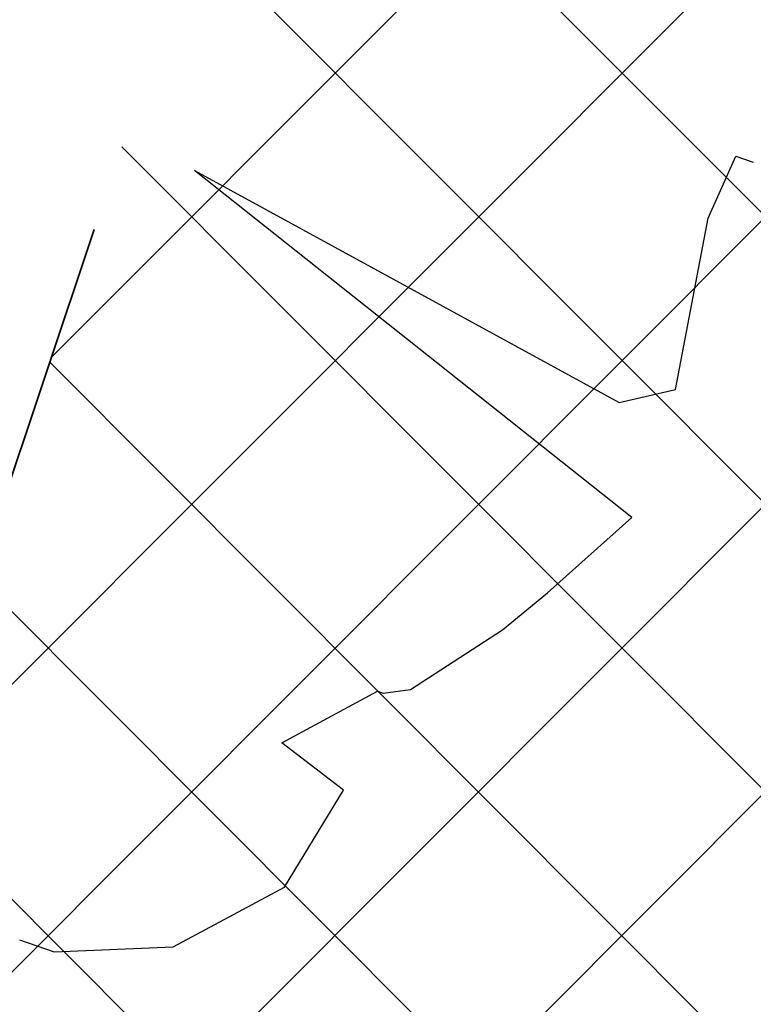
# Model space of a CAD drawing. Header units: metres. Extents: x 6599594 to 6600699, y 5687867 to 5691114.
# Tile 118 of 256: x 6599897.698 to 6599898.51, y 5688720.03 to 5688721.12. Entities that reach past the tile are written whole.
import ezdxf

# ---------------------------------------------------------------- set-up
doc = ezdxf.new("R2010")
doc.units = ezdxf.units.M
doc.header["$MEASUREMENT"] = 0
doc.linetypes.add('1', pattern=[0])
doc.linetypes.add('BUG', pattern=[1.5, 1, -0.5])
for name, color, linetype, lineweight in [('_kolor chodnik', 50, '1', 5), ('_kolor jezdnia', 4, '1', 0), ('_kolor zjazdy kostka', 7, '1', 5), ('_kolor ścieżka @ 1', 10, '1', 0), ('_nasadzenia', 72, 'BUG', 30), ('_obrzeze', 10, 'BUG', 35)]:
    doc.layers.add(name, color=color, linetype=linetype, lineweight=lineweight)
doc.layers.add('RS-drzewa projektowane', color=7, linetype='CONTINUOUS')
pattern_1 = [(45, (0, 0), (-0.1414213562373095, 0.1414213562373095), []), (135, (0, 0), (-0.1414213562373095, -0.1414213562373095), [])]

# ---------------------------------------------------------------- blocks, each defined once
blk = doc.blocks.new('d2')
at = {"layer": '_nasadzenia'}
for p, q in [((-293017.4827541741, 28213.65378966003), (-293017.4364681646, 28213.75747156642)), ((-293017.4364681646, 28213.75747156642), (-293017.4072913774, 28213.74750271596)), ((-293018.340181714, 28213.73353405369), (-293017.6313377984, 28213.34606689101)), ((-293017.6100354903, 28213.15411214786), (-293018.340181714, 28213.73353405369)), ((-293017.5369146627, 28213.36812186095), (-293017.4827541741, 28213.65378966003)), ((-293017.6313377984, 28213.34606689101), (-293017.5369146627, 28213.36812186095)), ((-293017.7507446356, 28213.02837527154), (-293017.6100354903, 28213.15411214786)), ((-293017.8259620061, 28212.96716830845), (-293017.7507446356, 28213.02837527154)), ((-293017.9794749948, 28212.86753276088), (-293017.8259620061, 28212.96716830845)), ((-293018.1946652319, 28212.7781072), (-293018.0347503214, 28212.86469208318)), ((-293018.0347503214, 28212.86469208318), (-293018.0250247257, 28212.86136913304)), ((-293018.0250247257, 28212.86136913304), (-293017.9794749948, 28212.86753276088)), ((-293018.0912527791, 28212.69932094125), (-293018.1946652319, 28212.7781072)), ((-293018.1899812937, 28212.53751388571), (-293018.0912527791, 28212.69932094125)), ((-293018.3759947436, 28212.43811947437), (-293018.1899812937, 28212.53751388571)), ((-293018.6326747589, 28212.4497762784), (-293018.5743211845, 28212.42983857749)), ((-293018.5743211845, 28212.42983857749), (-293018.3759947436, 28212.43811947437))]:
    blk.add_line(p, q, dxfattribs=at)

msp = doc.modelspace()

# ---------------------------------------------------------------- hatches: boundary and pattern name
at = {"layer": '_kolor chodnik'}
h = msp.add_hatch(dxfattribs=at)
h.set_pattern_fill('ANSI37', color=256, scale=1.6)
h.set_pattern_definition(pattern_1)
h.paths.add_polyline_path([(6599849.938171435, 5688542.085872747), (6599852.232147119, 5688548.938742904), (6599853.573135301, 5688548.489851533), (6599853.827082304, 5688549.248475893), (6599851.793849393, 5688549.929093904), (6599849.895278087, 5688548.982823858), (6599847.823506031, 5688542.793750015)])
edge = h.paths.add_edge_path()
edge.add_line((6600018.106075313, 5689087.454911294), (6600022.42781917, 5689091.229234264))
edge.add_line((6600022.42781917, 5689091.229234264), (6600020.233254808, 5689093.742094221))
edge.add_line((6600020.233254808, 5689093.742094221), (6600017.159471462, 5689091.057656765))
edge.add_arc((6600023.275194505, 5689085.385140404), 8.34143334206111, 137.1531558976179, 148.8016577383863)
edge.add_line((6600016.140105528, 5689089.706021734), (6600018.106075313, 5689087.454911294))
h.paths.add_polyline_path([(6600038.501784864, 5689187.59229436), (6600037.906968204, 5689187.700586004), (6600037.638296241, 5689186.224843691), (6600038.240083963, 5689186.115282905)])
h.paths.add_polyline_path([(6600069.098302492, 5689360.276020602), (6600068.321239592, 5689360.413462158), (6600068.064048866, 5689358.936495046), (6600068.836639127, 5689358.799546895)])
h.paths.add_polyline_path([(6600082.393785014, 5689362.950258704), (6600082.941124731, 5689366.103121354), (6600081.481377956, 5689366.361351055), (6600080.923159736, 5689363.210828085)])
h.paths.add_polyline_path([(6600074.022236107, 5689388.065861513), (6600072.983907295, 5689388.249860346), (6600072.723374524, 5689386.772538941), (6600073.760538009, 5689386.588865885)])
h.paths.add_polyline_path([(6600105.602402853, 5689486.45426531), (6600106.738797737, 5689489.760539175), (6600105.28818975, 5689490.281952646), (6600104.132785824, 5689486.965912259)])
h.paths.add_polyline_path([(6600132.519778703, 5689678.737346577), (6600131.636986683, 5689678.922259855), (6600131.330470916, 5689677.453953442), (6600132.212256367, 5689677.269208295)])
h.paths.add_polyline_path([(6600156.649397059, 5689798.7449027), (6600156.48800471, 5689797.95886096), (6600157.450195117, 5689797.757316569), (6600157.615023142, 5689798.542205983)])
h.paths.add_polyline_path([(6600189.055358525, 5689948.643107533), (6600187.902868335, 5689948.884512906), (6600187.600024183, 5689947.417400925), (6600188.748131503, 5689947.176379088)])
edge = h.paths.add_edge_path()
edge.add_line((6600204.459383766, 5690032.969035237), (6600204.153258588, 5690031.227801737))
edge.add_arc((6600202.328347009, 5690027.299936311), 4.331100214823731, 41.853001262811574, 65.08011546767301, ccw=False)
edge.add_arc((6600032.903931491, 5690051.979071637), 174.020003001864, 352.8070218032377, 353.495463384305)
edge.add_arc((6600202.372679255, 5690027.343587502), 5.999999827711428, 55.12102442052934, 69.64815978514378)
edge = h.paths.add_edge_path()
edge.add_line((6600205.046027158, 5690040.265402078), (6600204.972740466, 5690038.483452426))
edge.add_arc((6600203.986269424, 5690044.401803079), 5.999999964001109, 279.4630688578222, 294.9140560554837)
edge.add_line((6600206.513819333, 5690038.960158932), (6600206.607027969, 5690041.030672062))
edge.add_arc((6600203.986269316, 5690044.401803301), 4.270000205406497, 284.3702444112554, 307.86193139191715, ccw=False)
edge = h.paths.add_edge_path()
edge.add_arc((6600203.547470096, 5690044.558759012), 6.446878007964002, 324.43500910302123, 356.20133685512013, ccw=False)
edge.add_arc((6600203.986269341, 5690044.401803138), 6.000000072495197, 323.2169970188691, 357.4193489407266)
h.paths.add_polyline_path([(6600208.910055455, 5690121.713696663), (6600208.146285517, 5690121.748120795), (6600207.125602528, 5690121.794124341), (6600209.971605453, 5690121.665851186)])
edge = h.paths.add_edge_path()
edge.add_line((6600238.769818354, 5690481.648294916), (6600240.338176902, 5690490.87374652))
edge.add_line((6600240.338176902, 5690490.87374652), (6600241.251295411, 5690510.829461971))
edge.add_line((6600241.251295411, 5690510.829461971), (6600239.524022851, 5690510.928942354))
edge.add_line((6600239.524022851, 5690510.928942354), (6600238.633343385, 5690491.167757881))
edge.add_line((6600238.633343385, 5690491.167757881), (6600234.579716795, 5690467.661262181))
edge.add_line((6600234.579716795, 5690467.661262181), (6600234.449796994, 5690464.966873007))
edge.add_arc((6600242.443669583, 5690464.607462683), 8.001948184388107, 177.4256737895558, 268.2543056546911)
edge.add_line((6600242.199903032, 5690456.609228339), (6600242.216657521, 5690457.359274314))
edge.add_line((6600242.216657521, 5690457.359274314), (6600242.305257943, 5690458.836738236))
edge.add_arc((6600242.444504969, 5690464.607952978), 5.772894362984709, 177.0298084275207, 268.6178439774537, ccw=False)
edge.add_line((6600236.679365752, 5690464.907083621), (6600236.951876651, 5690470.95443634))
edge.add_line((6600236.951876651, 5690470.95443634), (6600238.15078669, 5690478.210832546))
edge.add_line((6600238.15078669, 5690478.210832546), (6600238.769818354, 5690481.648294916))
h.paths.add_polyline_path([(6600238.769818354, 5690481.648294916), (6600238.15078669, 5690478.210832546), (6600239.670056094, 5690477.930590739), (6600240.266710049, 5690481.376366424)])
edge = h.paths.add_edge_path()
edge.add_line((6600223.366500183, 5690460.339976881), (6600223.278629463, 5690457.997544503))
edge.add_arc((6600220.967166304, 5690465.656339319), 7.999999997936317, 286.7940807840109, 300.2738222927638)
edge.add_line((6600225.000231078, 5690458.747331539), (6600225.240084, 5690461.623695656))
edge.add_arc((6600221.105749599, 5690465.648640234), 5.76999998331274, 293.06724424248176, 315.7681070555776, ccw=False)
edge = h.paths.add_edge_path()
edge.add_arc((6600220.025145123, 5690444.676291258), 5.770000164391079, 37.996647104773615, 59.94382588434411, ccw=False)
edge.add_line((6600224.572175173, 5690448.22839199), (6600224.817793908, 5690451.081798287))
edge.add_arc((6600220.025145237, 5690444.676291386), 7.999999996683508, 53.19588653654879, 68.15166733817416)
edge.add_line((6600223.00235276, 5690452.101669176), (6600222.91504296, 5690449.670427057))
edge = h.paths.add_edge_path()
edge.add_arc((6600221.105749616, 5690465.648640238), 7.999999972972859, 328.0222308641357, 357.0132597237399)
edge.add_line((6600229.094882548, 5690465.23180147), (6600229.218816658, 5690467.593604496))
edge.add_line((6600229.218816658, 5690467.593604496), (6600228.218919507, 5690467.645774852))
edge.add_line((6600228.218919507, 5690467.645774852), (6600227.891778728, 5690461.411918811))
h.paths.add_polyline_path([(6600200.980142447, 5690012.236744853), (6600202.317278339, 5690011.956662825), (6600202.522293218, 5690012.935421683), (6600201.182321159, 5690013.216097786)])
h.paths.add_polyline_path([(6600196.457878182, 5689983.98337835), (6600195.202332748, 5689984.246370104), (6600194.899091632, 5689982.777335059), (6600196.150355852, 5689982.515240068)])
edge = h.paths.add_edge_path()
edge.add_line((6600112.305909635, 5689517.991018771), (6600112.691041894, 5689519.807934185))
edge.add_line((6600112.691041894, 5689519.807934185), (6600113.245521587, 5689522.423769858))
edge.add_line((6600113.245521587, 5689522.423769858), (6600111.553124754, 5689522.782507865))
edge.add_line((6600111.553124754, 5689522.782507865), (6600107.405864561, 5689503.21722655))
edge.add_line((6600107.405864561, 5689503.21722655), (6600099.494506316, 5689480.361667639))
edge.add_line((6600099.494506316, 5689480.361667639), (6600099.182814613, 5689478.891218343))
edge.add_arc((6600107.008997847, 5689477.232359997), 8.000059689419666, 168.0325629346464, 257.7529108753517)
edge.add_line((6600105.311960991, 5689469.414366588), (6600105.784990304, 5689471.593619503))
edge.add_arc((6600107.008927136, 5689477.232314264), 5.769999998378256, 168.0321375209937, 257.7533362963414, ccw=False)
edge.add_line((6600101.364343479, 5689478.42879883), (6600101.647245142, 5689479.76342708))
edge.add_line((6600101.647245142, 5689479.76342708), (6600104.132785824, 5689486.965912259))
edge.add_line((6600104.132785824, 5689486.965912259), (6600105.28818975, 5689490.281952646))
edge.add_line((6600105.28818975, 5689490.281952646), (6600108.240043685, 5689498.809726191))
edge.add_line((6600108.240043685, 5689498.809726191), (6600112.305909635, 5689517.991018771))
h.paths.add_polyline_path([(6600136.009573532, 5689645.499114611), (6600138.333647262, 5689645.012304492), (6600138.661671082, 5689646.578318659), (6600134.869459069, 5689647.372651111)])
at = {"layer": '_kolor jezdnia'}
h = msp.add_hatch(dxfattribs=at)
h.set_pattern_fill('ANSI37', color=4, scale=3.5)
h.set_pattern_definition([(45, (0, 0), (-0.3093592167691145, 0.3093592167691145), []), (135, (0, 0), (-0.3093592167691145, -0.3093592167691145), [])])
edge = h.paths.add_edge_path()
edge.add_line((6599833.066047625, 5688539.933393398), (6599850.649511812, 5688527.983462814))
edge.add_arc((6599857.337592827, 5688536.653968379), 10.95025544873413, 169.5012687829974, 232.3548431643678, ccw=False)
edge.add_arc((6599858.085851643, 5688536.618142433), 11.69295282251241, 162.2507788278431, 169.9967502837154, ccw=False)
edge.add_line((6599846.949484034, 5688540.182754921), (6599847.823506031, 5688542.793750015))
edge.add_line((6599847.823506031, 5688542.793750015), (6599849.895278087, 5688548.982823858))
edge.add_line((6599849.895278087, 5688548.982823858), (6599852.434748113, 5688556.56906746))
edge.add_line((6599852.434748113, 5688556.56906746), (6599928.48625871, 5688783.760284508))
edge.add_line((6599928.48625871, 5688783.760284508), (6599931.025728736, 5688791.34652811))
edge.add_line((6599931.025728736, 5688791.34652811), (6599996.657773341, 5688987.411326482))
edge.add_line((6599996.657773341, 5688987.411326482), (6599999.197243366, 5688994.997570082))
edge.add_line((6599999.197243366, 5688994.997570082), (6600021.930100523, 5689062.908193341))
edge.add_line((6600021.930100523, 5689062.908193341), (6600017.620224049, 5689067.371531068))
edge.add_line((6600017.620224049, 5689067.371531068), (6600016.714558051, 5689064.654078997))
edge.add_line((6600016.714558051, 5689064.654078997), (6600012.423620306, 5689051.835617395))
edge.add_line((6600012.423620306, 5689051.835617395), (6600009.884150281, 5689044.249373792))
edge.add_line((6600009.884150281, 5689044.249373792), (6599977.53516164, 5688947.612159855))
edge.add_line((6599977.53516164, 5688947.612159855), (6599974.995691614, 5688940.025916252))
edge.add_line((6599974.995691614, 5688940.025916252), (6599942.096912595, 5688841.746295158))
edge.add_line((6599942.096912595, 5688841.746295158), (6599939.557442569, 5688834.160051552))
edge.add_line((6599939.557442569, 5688834.160051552), (6599882.679288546, 5688664.246042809))
edge.add_line((6599882.679288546, 5688664.246042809), (6599880.139818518, 5688656.659799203))
edge.add_line((6599880.139818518, 5688656.659799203), (6599852.46454386, 5688573.984527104))
edge.add_line((6599852.46454386, 5688573.984527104), (6599842.470137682, 5688544.127903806))
edge.add_arc((6599835.706422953, 5688546.652910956), 7.219660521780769, 248.5480913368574, 339.52856074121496, ccw=False)
h.paths.add_polyline_path([(6600044.653202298, 5689172.271628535), (6600046.276244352, 5689181.431901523), (6600047.759199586, 5689189.801539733), (6600051.0603021, 5689208.432603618), (6600052.368792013, 5689215.817578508), (6600054.808584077, 5689229.587499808), (6600056.11707399, 5689236.972474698), (6600057.346666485, 5689243.912161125), (6600058.655146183, 5689251.297078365), (6600058.831439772, 5689252.292060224), (6600060.098987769, 5689259.445963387), (6600060.139929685, 5689259.677035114), (6600061.407468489, 5689266.830886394), (6600072.329030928, 5689328.470998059), (6600073.637511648, 5689335.855921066), (6600077.337304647, 5689356.73715072), (6600078.820259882, 5689365.106788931), (6600081.142794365, 5689378.214921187), (6600082.538516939, 5689386.092227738), (6600095.187867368, 5689457.483787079), (6600091.082877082, 5689465.8405575), (6600089.043088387, 5689454.328211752), (6600087.870641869, 5689447.711051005), (6600087.560133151, 5689445.958573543), (6600086.562151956, 5689440.326076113), (6600082.433200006, 5689417.022719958), (6600080.95024477, 5689408.65308175), (6600077.202698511, 5689387.502337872), (6600075.719743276, 5689379.132699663), (6600073.469199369, 5689366.430874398), (6600071.986244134, 5689358.061236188), (6600069.98686466, 5689346.776955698), (6600068.591142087, 5689338.899649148), (6600065.559290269, 5689321.78820693), (6600064.163567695, 5689313.910900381), (6600059.719426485, 5689288.828650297), (6600058.323703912, 5689280.951343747), (6600057.563846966, 5689276.662793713), (6600056.168124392, 5689268.785487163), (6600054.804920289, 5689261.091711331), (6600053.409197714, 5689253.21440478), (6600053.264817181, 5689252.399536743), (6600051.869094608, 5689244.522230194), (6600051.183555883, 5689240.653124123), (6600049.787833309, 5689232.775817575), (6600046.593849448, 5689214.749319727), (6600045.198126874, 5689206.872013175), (6600044.41754409, 5689202.466488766), (6600042.934588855, 5689194.096850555), (6600036.429952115, 5689157.38538759), (6600034.946996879, 5689149.01574938), (6600030.579776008, 5689124.367629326), (6600027.529365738, 5689107.151445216), (6600024.895072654, 5689094.014582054), (6600030.583685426, 5689094.264316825), (6600032.945013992, 5689106.191885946), (6600043.170247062, 5689163.901990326)])
edge = h.paths.add_edge_path()
edge.add_line((6600111.106812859, 5689535.144351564), (6600111.256844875, 5689535.85214863))
edge.add_line((6600111.256844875, 5689535.85214863), (6600112.915748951, 5689543.678261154))
edge.add_line((6600112.915748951, 5689543.678261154), (6600117.304772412, 5689564.384094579))
edge.add_line((6600117.304772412, 5689564.384094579), (6600119.067357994, 5689572.699339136))
edge.add_line((6600119.067357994, 5689572.699339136), (6600120.087667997, 5689577.512794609))
edge.add_line((6600120.087667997, 5689577.512794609), (6600121.642890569, 5689584.849775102))
edge.add_line((6600121.642890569, 5689584.849775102), (6600128.436769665, 5689616.900852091))
edge.add_line((6600128.436769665, 5689616.900852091), (6600129.991992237, 5689624.237832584))
edge.add_line((6600129.991992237, 5689624.237832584), (6600132.660554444, 5689636.827148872))
edge.add_line((6600132.660554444, 5689636.827148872), (6600133.208838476, 5689639.444704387))
edge.add_line((6600133.208838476, 5689639.444704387), (6600134.848957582, 5689647.274775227))
edge.add_line((6600134.848957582, 5689647.274775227), (6600138.97649476, 5689666.979995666))
edge.add_line((6600138.97649476, 5689666.979995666), (6600140.51410642, 5689674.320687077))
edge.add_line((6600140.51410642, 5689674.320687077), (6600145.209128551, 5689696.735129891))
edge.add_line((6600145.209128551, 5689696.735129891), (6600146.746740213, 5689704.075821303))
edge.add_line((6600146.746740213, 5689704.075821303), (6600151.462308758, 5689726.588354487))
edge.add_line((6600151.462308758, 5689726.588354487), (6600152.999920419, 5689733.929045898))
edge.add_line((6600152.999920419, 5689733.929045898), (6600155.244070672, 5689744.642813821))
edge.add_line((6600155.244070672, 5689744.642813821), (6600156.781682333, 5689751.983505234))
edge.add_line((6600156.781682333, 5689751.983505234), (6600161.635515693, 5689775.156126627))
edge.add_line((6600161.635515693, 5689775.156126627), (6600163.378142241, 5689783.475576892))
edge.add_line((6600163.378142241, 5689783.475576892), (6600163.850769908, 5689785.731942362))
edge.add_line((6600163.850769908, 5689785.731942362), (6600167.028500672, 5689800.902704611))
edge.add_line((6600167.028500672, 5689800.902704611), (6600179.49088801, 5689860.399222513))
edge.add_line((6600179.49088801, 5689860.399222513), (6600181.233514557, 5689868.718672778))
edge.add_line((6600181.233514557, 5689868.718672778), (6600181.84713393, 5689871.648144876))
edge.add_line((6600181.84713393, 5689871.648144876), (6600183.384745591, 5689878.988836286))
edge.add_line((6600183.384745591, 5689878.988836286), (6600184.935818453, 5689886.393792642))
edge.add_line((6600184.935818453, 5689886.393792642), (6600186.575937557, 5689894.223863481))
edge.add_line((6600186.575937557, 5689894.223863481), (6600194.05133812, 5689929.912074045))
edge.add_line((6600194.05133812, 5689929.912074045), (6600195.691457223, 5689937.742144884))
edge.add_line((6600195.691457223, 5689937.742144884), (6600202.915799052, 5689972.231779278))
edge.add_line((6600202.915799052, 5689972.231779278), (6600204.555918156, 5689980.061850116))
edge.add_line((6600204.555918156, 5689980.061850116), (6600206.062781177, 5689987.255744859))
edge.add_line((6600206.062781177, 5689987.255744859), (6600207.702900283, 5689995.085815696))
edge.add_line((6600207.702900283, 5689995.085815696), (6600210.232559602, 5690007.162628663))
edge.add_line((6600210.232559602, 5690007.162628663), (6600211.694938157, 5690014.144150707))
edge.add_arc((6600028.177652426, 5690052.584442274), 187.5000004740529, 348.1696294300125, 357.4195276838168)
edge.add_line((6600215.487522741, 5690044.142720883), (6600208.310270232, 5690026.480446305))
edge.add_arc((6600032.903933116, 5690051.97907145), 177.2500013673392, 348.1696294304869, 351.7289130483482, ccw=False)
edge.add_line((6600206.38894146, 5690015.640182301), (6600205.966941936, 5690013.625519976))
edge.add_line((6600205.966941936, 5690013.625519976), (6600204.326822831, 5690005.795449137))
edge.add_line((6600204.326822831, 5690005.795449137), (6600197.076961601, 5689971.183982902))
edge.add_line((6600197.076961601, 5689971.183982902), (6600195.334335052, 5689962.864532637))
edge.add_line((6600195.334335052, 5689962.864532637), (6600193.44722506, 5689953.855305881))
edge.add_line((6600193.44722506, 5689953.855305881), (6600191.909227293, 5689946.512771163))
edge.add_line((6600191.909227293, 5689946.512771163), (6600185.496844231, 5689915.899498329))
edge.add_line((6600185.496844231, 5689915.899498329), (6600183.856521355, 5689908.068454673))
edge.add_line((6600183.856521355, 5689908.068454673), (6600182.066605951, 5689899.523243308))
edge.add_line((6600182.066605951, 5689899.523243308), (6600180.32407057, 5689891.204228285))
edge.add_line((6600180.32407057, 5689891.204228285), (6600174.320344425, 5689862.541919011))
edge.add_line((6600174.320344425, 5689862.541919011), (6600172.577809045, 5689854.222903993))
edge.add_line((6600172.577809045, 5689854.222903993), (6600163.663810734, 5689811.666703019))
edge.add_line((6600163.663810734, 5689811.666703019), (6600162.023782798, 5689803.837067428))
edge.add_line((6600162.023782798, 5689803.837067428), (6600160.924220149, 5689798.587659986))
edge.add_line((6600160.924220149, 5689798.587659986), (6600159.279208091, 5689790.734229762))
edge.add_line((6600159.279208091, 5689790.734229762), (6600157.107250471, 5689780.365115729))
edge.add_line((6600157.107250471, 5689780.365115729), (6600155.462238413, 5689772.511685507))
edge.add_line((6600155.462238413, 5689772.511685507), (6600153.380318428, 5689762.572418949))
edge.add_line((6600153.380318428, 5689762.572418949), (6600151.735124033, 5689754.718118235))
edge.add_line((6600151.735124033, 5689754.718118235), (6600148.586504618, 5689739.686336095))
edge.add_line((6600148.586504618, 5689739.686336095), (6600146.885007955, 5689731.563243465))
edge.add_line((6600146.885007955, 5689731.563243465), (6600141.75088822, 5689707.052510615))
edge.add_line((6600141.75088822, 5689707.052510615), (6600140.110896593, 5689699.223048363))
edge.add_line((6600140.110896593, 5689699.223048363), (6600133.483561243, 5689667.583574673))
edge.add_line((6600133.483561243, 5689667.583574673), (6600131.860394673, 5689659.834436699))
edge.add_line((6600131.860394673, 5689659.834436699), (6600131.740984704, 5689659.26436315))
edge.add_line((6600131.740984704, 5689659.26436315), (6600130.117814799, 5689651.515209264))
edge.add_line((6600130.117814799, 5689651.515209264), (6600127.27873359, 5689637.961189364))
edge.add_line((6600127.27873359, 5689637.961189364), (6600126.924568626, 5689636.290366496))
edge.add_line((6600126.924568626, 5689636.290366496), (6600125.166244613, 5689627.995226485))
edge.add_line((6600125.166244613, 5689627.995226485), (6600118.009503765, 5689594.232298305))
edge.add_line((6600118.009503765, 5689594.232298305), (6600116.25117975, 5689585.937158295))
edge.add_line((6600116.25117975, 5689585.937158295), (6600113.665314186, 5689573.737975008))
edge.add_line((6600113.665314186, 5689573.737975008), (6600111.898534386, 5689565.402943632))
edge.add_line((6600111.898534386, 5689565.402943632), (6600104.889982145, 5689532.339115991))
edge.add_line((6600104.889982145, 5689532.339115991), (6600103.22663594, 5689524.492047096))
edge.add_line((6600103.22663594, 5689524.492047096), (6600096.623876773, 5689493.342605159))
edge.add_line((6600096.623876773, 5689493.342605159), (6600094.968986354, 5689485.535427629))
edge.add_line((6600094.968986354, 5689485.535427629), (6600094.300101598, 5689482.379870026))
edge.add_line((6600094.300101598, 5689482.379870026), (6600099.182814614, 5689478.891218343))
edge.add_line((6600099.182814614, 5689478.891218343), (6600099.494506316, 5689480.361667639))
edge.add_line((6600099.494506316, 5689480.361667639), (6600111.106812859, 5689535.144351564))
edge = h.paths.add_edge_path()
edge.add_arc((6600239.213891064, 5690851.400367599), 10.00000000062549, -2.8342403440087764, 76.13703556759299, ccw=False)
edge.add_line((6600249.201658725, 5690850.905901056), (6600249.082723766, 5690848.503524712))
edge.add_line((6600249.082723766, 5690848.503524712), (6600247.016487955, 5690806.767468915))
edge.add_line((6600247.016487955, 5690806.767468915), (6600246.092398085, 5690789.152178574))
edge.add_line((6600246.092398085, 5690789.152178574), (6600233.768116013, 5690572.015170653))
edge.add_line((6600233.768116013, 5690572.015170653), (6600228.959056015, 5690465.296202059))
edge.add_line((6600228.959056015, 5690465.296202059), (6600234.588724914, 5690465.017134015))
edge.add_line((6600234.588724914, 5690465.017134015), (6600239.262540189, 5690571.767576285))
edge.add_line((6600239.262540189, 5690571.767576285), (6600252.50503885, 5690806.400146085))
edge.add_line((6600252.50503885, 5690806.400146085), (6600254.569211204, 5690848.094521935))
edge.add_arc((6600262.559425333, 5690847.6989487), 7.999999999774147, 76.13703557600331, 177.1657596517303, ccw=False)
edge.add_line((6600264.476229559, 5690855.465921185), (6600241.609896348, 5690861.109083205))
edge = h.paths.add_edge_path()
edge.add_line((6600250.031475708, 5690451.625307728), (6600250.231741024, 5690455.772579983))
edge.add_line((6600250.231741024, 5690455.772579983), (6600246.257763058, 5690456.417303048))
edge.add_line((6600246.257763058, 5690456.417303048), (6600242.171761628, 5690456.61060902))
edge.add_arc((6600242.563100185, 5690464.586983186), 7.985968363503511, 176.9123644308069, 267.1911945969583, ccw=False)
edge.add_line((6600234.588724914, 5690465.017134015), (6600228.959056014, 5690465.296202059))
edge.add_arc((6600220.965133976, 5690465.657286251), 8.002072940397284, 267.8289300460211, 357.413716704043, ccw=False)
edge.add_line((6600220.661989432, 5690457.660957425), (6600212.406915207, 5690458.119572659))
edge.add_line((6600212.406915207, 5690458.119572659), (6600208.431872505, 5690457.817501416))
edge.add_line((6600208.431872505, 5690457.817501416), (6600208.233912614, 5690454.548331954))
edge.add_line((6600208.233912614, 5690454.548331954), (6600212.129565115, 5690453.127270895))
edge.add_line((6600212.129565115, 5690453.127270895), (6600218.640548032, 5690452.76554962))
edge.add_line((6600218.640548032, 5690452.76554962), (6600216.486747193, 5690452.885205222))
edge.add_line((6600216.486747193, 5690452.885205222), (6600220.468905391, 5690452.663974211))
edge.add_arc((6600220.025145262, 5690444.676291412), 7.99999997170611, -0.3386579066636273, 86.8201700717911, ccw=False)
edge.add_line((6600228.025005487, 5690444.629006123), (6600227.803602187, 5690439.649256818))
edge.add_line((6600227.803602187, 5690439.649256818), (6600226.885525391, 5690435.936828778))
edge.add_line((6600226.885525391, 5690435.936828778), (6600225.534849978, 5690405.967249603))
edge.add_line((6600225.534849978, 5690405.967249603), (6600226.115199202, 5690402.187514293))
edge.add_line((6600226.115199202, 5690402.187514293), (6600213.445139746, 5690121.008786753))
edge.add_line((6600213.445139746, 5690121.008786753), (6600213.352800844, 5690118.960058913))
edge.add_line((6600213.352800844, 5690118.960058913), (6600209.980184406, 5690044.131649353))
edge.add_arc((6600203.98626942, 5690044.401803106), 5.999999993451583, 257.4162346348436, 357.41934921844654, ccw=False)
edge.add_line((6600202.679069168, 5690038.545931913), (6600201.589735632, 5690033.666039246))
edge.add_line((6600201.589735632, 5690033.666039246), (6600203.67987942, 5690033.199458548))
edge.add_arc((6600202.372679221, 5690027.343587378), 5.999999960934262, -8.27108729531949, 77.41623506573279, ccw=False)
edge.add_line((6600208.310270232, 5690026.480446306), (6600215.487522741, 5690044.142720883))
edge.add_line((6600215.487522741, 5690044.142720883), (6600216.199687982, 5690059.9446614))
edge.add_line((6600216.199687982, 5690059.9446614), (6600216.537356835, 5690067.437056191))
edge.add_line((6600216.537356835, 5690067.437056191), (6600223.893528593, 5690230.66011469))
edge.add_line((6600223.893528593, 5690230.66011469), (6600224.231197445, 5690238.152509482))
edge.add_line((6600224.231197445, 5690238.152509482), (6600233.507835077, 5690443.987992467))
edge.add_arc((6600241.499722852, 5690443.627812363), 7.999999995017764, 87.29208981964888, 177.4195277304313, ccw=False)
edge.add_line((6600241.877677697, 5690451.618879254), (6600246.021541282, 5690451.422886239))
edge.add_line((6600246.021541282, 5690451.422886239), (6600246.427694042, 5690451.44338883))
edge.add_line((6600246.427694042, 5690451.44338883), (6600246.79397003, 5690451.461878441))
edge.add_line((6600246.79397003, 5690451.461878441), (6600250.031475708, 5690451.625307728))
edge = h.paths.add_edge_path()
edge.add_line((6600007.33756506, 5689086.20374581), (6600006.980466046, 5689080.740822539))
edge.add_line((6600006.980466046, 5689080.740822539), (6600007.229745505, 5689080.720859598))
edge.add_line((6600007.229745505, 5689080.720859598), (6600008.093335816, 5689080.601653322))
edge.add_line((6600008.093335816, 5689080.601653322), (6600008.702681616, 5689080.53831051))
edge.add_arc((6600008.140193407, 5689070.554142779), 9.999999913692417, -18.557800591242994, 86.77547804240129, ccw=False)
edge.add_line((6600017.620224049, 5689067.371531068), (6600021.930100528, 5689062.908193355))
edge.add_arc((6599734.83819726, 5689159.011261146), 302.7499967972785, 341.4922000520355, 343.8640860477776)
edge.add_arc((6600034.895369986, 5689072.315877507), 9.581213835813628, 98.63328270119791, 164.5273290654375, ccw=False)
edge.add_line((6600033.457137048, 5689081.788529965), (6600033.832640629, 5689081.798737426))
edge.add_line((6600033.832640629, 5689081.798737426), (6600034.422462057, 5689082.05700874))
edge.add_line((6600034.422462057, 5689082.05700874), (6600036.833623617, 5689082.139040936))
edge.add_line((6600036.833623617, 5689082.139040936), (6600036.730225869, 5689087.148851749))
edge.add_line((6600036.730225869, 5689087.148851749), (6600036.579860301, 5689087.134303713))
edge.add_arc((6600036.479565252, 5689093.136286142), 6.002820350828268, 169.1687651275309, 270.9573417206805, ccw=False)
edge.add_line((6600030.583685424, 5689094.264316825), (6600024.895072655, 5689094.014582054))
edge.add_arc((6600015.200558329, 5689096.162123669), 9.929528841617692, 271.0943432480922, 347.5094668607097, ccw=False)
edge.add_arc((6600014.909438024, 5689089.646776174), 3.446070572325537, 264.4236009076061, 278.0194998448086, ccw=False)
edge.add_line((6600014.574573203, 5689086.217014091), (6600014.299554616, 5689086.232508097))
edge.add_line((6600014.299554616, 5689086.232508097), (6600010.474232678, 5689086.448019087))
edge.add_line((6600010.474232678, 5689086.448019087), (6600007.33756506, 5689086.20374581))
edge = h.paths.add_edge_path()
edge.add_line((6600105.490725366, 5689463.953528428), (6600106.927559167, 5689464.047234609))
edge.add_line((6600106.927559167, 5689464.047234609), (6600107.835, 5689468.66))
edge.add_line((6600107.835, 5689468.66), (6600105.311960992, 5689469.414366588))
edge.add_arc((6600107.008997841, 5689477.232359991), 8.000059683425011, 168.0325628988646, 257.75291091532, ccw=False)
edge.add_line((6600099.182814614, 5689478.891218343), (6600094.300101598, 5689482.379870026))
edge.add_arc((6600586.245114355, 5689378.104238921), 502.8750369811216, 168.032376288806, 169.9522165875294)
edge.add_line((6600091.082877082, 5689465.8405575), (6600095.187867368, 5689457.483787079))
edge.add_arc((6600103.065173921, 5689456.088064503), 8.000000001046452, 77.7533362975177, 169.9524553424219, ccw=False)
edge.add_line((6600104.762140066, 5689463.906012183), (6600105.490725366, 5689463.953528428))
at = {"layer": '_kolor zjazdy kostka'}
h = msp.add_hatch(dxfattribs=at)
h.set_pattern_fill('ANSI37', color=256, scale=1.6)
h.set_pattern_definition(pattern_1)
h.paths.add_polyline_path([(6600244.137440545, 5690813.934732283), (6600242.369522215, 5690814.022127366), (6600242.097568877, 5690808.528921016), (6600243.865482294, 5690808.441426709)])
h.paths.add_polyline_path([(6600247.012128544, 5690806.679412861), (6600247.442736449, 5690815.377295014), (6600247.393289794, 5690814.378518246), (6600247.113277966, 5690808.722537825)])
h.paths.add_polyline_path([(6600242.297085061, 5690788.088808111), (6600240.958726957, 5690788.155683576), (6600240.648818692, 5690782.664569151), (6600241.987258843, 5690782.599147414)])
h.paths.add_polyline_path([(6600245.558275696, 5690780.919298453), (6600246.037231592, 5690789.405686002), (6600244.985820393, 5690788.453468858), (6600244.612601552, 5690781.981345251)])
h.paths.add_polyline_path([(6600241.348405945, 5690723.711515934), (6600242.272017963, 5690722.691689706), (6600242.749709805, 5690731.155680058), (6600241.698138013, 5690730.203317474), (6600241.472690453, 5690726.27550499)])
h.paths.add_polyline_path([(6600225.772794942, 5690394.589141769), (6600224.731429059, 5690393.637598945), (6600224.461246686, 5690387.644646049), (6600225.412923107, 5690386.603142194)])
h.paths.add_polyline_path([(6600223.012390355, 5690333.280720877), (6600223.372595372, 5690341.272607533), (6600222.32835346, 5690340.318436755), (6600222.058239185, 5690334.324941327)])
h.paths.add_polyline_path([(6600215.496388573, 5690166.390602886), (6600215.856593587, 5690174.382489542), (6600214.812834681, 5690173.428760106), (6600214.542018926, 5690167.435062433)])
h.paths.add_polyline_path([(6600212.446537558, 5690121.053392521), (6600213.399499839, 5690120.010473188), (6600213.788744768, 5690128.503024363), (6600212.745135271, 5690127.54943145)])
h.paths.add_polyline_path([(6600209.977420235, 5690121.665589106), (6600210.225142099, 5690127.162117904), (6600207.346107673, 5690127.291879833), (6600207.119593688, 5690121.794395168)])
h.paths.add_polyline_path([(6600207.950178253, 5690070.725854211), (6600204.880846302, 5690070.828947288), (6600204.643784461, 5690065.333808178), (6600207.702521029, 5690065.204598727)])
h.paths.add_polyline_path([(6600200.981479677, 5690012.236464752), (6600199.969248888, 5690007.339980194), (6600201.282587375, 5690007.064882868), (6600202.31726072, 5690011.956666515)])
h.paths.add_polyline_path([(6600193.613960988, 5689970.406358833), (6600192.398010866, 5689970.660657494), (6600191.286205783, 5689965.274578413), (6600192.486379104, 5689965.023185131)])
h.paths.add_polyline_path([(6600189.061271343, 5689948.671423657), (6600189.98413328, 5689953.050774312), (6600188.818902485, 5689953.32186217), (6600187.908781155, 5689948.91282903)])
h.paths.add_polyline_path([(6600180.976201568, 5689915.317449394), (6600179.952861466, 5689910.421322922), (6600181.008474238, 5689910.200199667), (6600182.033843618, 5689915.09540201)])
h.paths.add_polyline_path([(6600176.508279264, 5689893.538690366), (6600177.476023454, 5689893.335973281), (6600178.603605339, 5689898.719146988), (6600177.636002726, 5689898.922290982)])
h.paths.add_polyline_path([(6600179.28182965, 5689859.401159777), (6600180.522246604, 5689860.211927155), (6600181.057490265, 5689860.561775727), (6600183.598022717, 5689860.029600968), (6600184.726606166, 5689865.412570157), (6600182.186324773, 5689865.943033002), (6600181.604764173, 5689866.832779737), (6600181.024456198, 5689867.720610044)])
h.paths.add_polyline_path([(6600160.200810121, 5689810.862606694), (6600159.232772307, 5689811.065842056), (6600158.207991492, 5689806.171529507), (6600159.175735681, 5689805.968812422)])
h.paths.add_polyline_path([(6600156.49391753, 5689797.987177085), (6600155.463416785, 5689793.068691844), (6600156.431160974, 5689792.865974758), (6600157.461419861, 5689797.784520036)])
edge = h.paths.add_edge_path()
edge.add_arc((6600173.111981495, 5689800.679690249), 5.999999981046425, 204.673115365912, 239.5411154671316, ccw=False)
edge.add_arc((6600173.162096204, 5689800.685330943), 6.047914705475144, 168.3203586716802, 204.5234866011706, ccw=False)
edge.add_line((6600167.239404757, 5689801.9096668), (6600163.651667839, 5689784.781499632))
edge.add_arc((6600169.524220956, 5689783.551410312), 5.999999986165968, 139.2146049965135, 168.1696294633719, ccw=False)
edge.add_arc((6600169.524220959, 5689783.551410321), 5.999999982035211, 96.80962310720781, 139.2146050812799, ccw=False)
edge.add_line((6600168.812796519, 5689789.509083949), (6600170.070461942, 5689795.507731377))
h.paths.add_polyline_path([(6600163.526364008, 5689776.866746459), (6600166.051243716, 5689776.337874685), (6600167.179826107, 5689781.720838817), (6600164.653945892, 5689782.249920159), (6600163.941148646, 5689783.340449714), (6600163.493329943, 5689784.025580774), (6600161.750703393, 5689775.706130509), (6600162.438017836, 5689776.155376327)])
h.paths.add_polyline_path([(6600152.614191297, 5689774.643430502), (6600153.639138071, 5689779.536616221), (6600152.646757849, 5689779.744928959), (6600151.646447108, 5689774.846147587)])
h.paths.add_polyline_path([(6600150.121074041, 5689767.466820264), (6600148.177624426, 5689758.16795459), (6600149.115997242, 5689757.971390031), (6600151.066362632, 5689767.268392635)])
h.paths.add_polyline_path([(6600142.970741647, 5689739.332500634), (6600141.888449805, 5689734.142420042), (6600144.036614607, 5689733.695518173), (6600145.123068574, 5689738.882330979)])
h.paths.add_polyline_path([(6600136.256357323, 5689701.052153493), (6600137.154085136, 5689700.864096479), (6600138.287960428, 5689706.274871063), (6600137.386492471, 5689706.464182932)])
h.paths.add_polyline_path([(6600130.081494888, 5689667.099389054), (6600129.212847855, 5689667.281639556), (6600128.083282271, 5689661.898895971), (6600128.953953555, 5689661.716447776)])
h.paths.add_polyline_path([(6600128.397394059, 5689659.030340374), (6600127.554144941, 5689659.207226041), (6600126.49340855, 5689653.810049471), (6600127.269860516, 5689653.647397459)])
h.paths.add_polyline_path([(6600134.990411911, 5689640.633636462), (6600137.30714639, 5689640.148363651), (6600138.339560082, 5689645.040620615), (6600136.015486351, 5689645.500958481), (6600135.435178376, 5689646.388788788), (6600134.8548704, 5689647.276619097), (6600133.214751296, 5689639.446548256), (6600134.102581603, 5689640.026856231)])
h.paths.add_polyline_path([(6600122.164164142, 5689634.294831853), (6600121.024067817, 5689628.914244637), (6600122.015114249, 5689628.705875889), (6600123.155614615, 5689634.086346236)])
h.paths.add_polyline_path([(6600114.54207576, 5689593.450769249), (6600113.493359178, 5689593.398339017), (6600112.364315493, 5689588.045694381), (6600113.29076438, 5689587.54753241)])
h.paths.add_polyline_path([(6600110.194543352, 5689572.941097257), (6600109.20781945, 5689573.148880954), (6600108.067717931, 5689567.768269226), (6600109.05014319, 5689567.535215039)])
h.paths.add_polyline_path([(6600119.083213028, 5689565.540446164), (6600119.089125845, 5689565.542290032), (6600121.462438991, 5689565.065690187), (6600122.598093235, 5689570.447168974), (6600120.229622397, 5689570.949214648), (6600119.651446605, 5689571.8119627), (6600119.073270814, 5689572.727655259), (6600117.310757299, 5689564.412754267)])
h.paths.add_polyline_path([(6600101.698666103, 5689532.937884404), (6600100.730666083, 5689533.141679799), (6600099.694214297, 5689528.250234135), (6600100.669121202, 5689528.045267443)])
h.paths.add_polyline_path([(6600094.064021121, 5689496.827028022), (6600093.080194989, 5689497.033910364), (6600092.036590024, 5689492.143967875), (6600093.038865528, 5689491.933250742)])
h.paths.add_polyline_path([(6600083.709836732, 5689453.74980843), (6600082.738586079, 5689448.336231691), (6600084.647281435, 5689448.027407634), (6600085.606840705, 5689453.416583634)])
h.paths.add_polyline_path([(6600084.434394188, 5689446.82589514), (6600083.348896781, 5689447.018140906), (6600082.567374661, 5689442.58660872), (6600083.649300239, 5689442.394910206)])
h.paths.add_polyline_path([(6600078.04194071, 5689410.721110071), (6600078.996952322, 5689416.137564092), (6600078.054833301, 5689416.304853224), (6600077.111232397, 5689410.886043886)])
h.paths.add_polyline_path([(6600072.911565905, 5689386.768652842), (6600071.960466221, 5689381.312635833), (6600072.800073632, 5689381.16322159), (6600073.766450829, 5689386.590709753)])
h.paths.add_polyline_path([(6600082.887400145, 5689379.432062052), (6600085.278102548, 5689379.03494316), (6600086.160383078, 5689383.956496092), (6600083.759726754, 5689384.355378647), (6600083.152078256, 5689385.224725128), (6600082.544429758, 5689386.094071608), (6600081.148707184, 5689378.216765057), (6600082.018053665, 5689378.824413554)])
h.paths.add_polyline_path([(6600080.731401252, 5689363.247695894), (6600080.041469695, 5689363.369939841), (6600079.433821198, 5689364.239286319), (6600078.8261727, 5689365.1086328), (6600077.343217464, 5689356.73899459), (6600078.212563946, 5689357.346643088), (6600079.081910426, 5689357.954291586), (6600081.429189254, 5689357.564866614), (6600082.388748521, 5689362.980514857)])
h.paths.add_polyline_path([(6600069.104215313, 5689360.304336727), (6600070.063917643, 5689365.720487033), (6600069.2708267, 5689365.861009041), (6600068.327152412, 5689360.441778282)])
h.paths.add_polyline_path([(6600066.550616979, 5689345.891799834), (6600065.546169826, 5689346.069805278), (6600064.677796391, 5689341.145792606), (6600065.678290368, 5689340.968483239)])
h.paths.add_polyline_path([(6600061.138656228, 5689321.077501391), (6600060.270282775, 5689316.15348863), (6600061.250715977, 5689315.979734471), (6600062.127590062, 5689320.902245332)])
h.paths.add_polyline_path([(6600055.325252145, 5689288.11325564), (6600054.456878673, 5689283.189242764), (6600055.410852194, 5689283.020177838), (6600056.283178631, 5689287.917022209)])
h.paths.add_polyline_path([(6600048.045675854, 5689182.819289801), (6600050.371939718, 5689182.407116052), (6600051.31444535, 5689187.67761207), (6600048.980409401, 5689188.064690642), (6600048.372760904, 5689188.934037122), (6600047.765112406, 5689189.803383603), (6600046.306982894, 5689181.603992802), (6600046.972918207, 5689182.069462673)])
h.paths.add_polyline_path([(6600040.943690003, 5689201.374141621), (6600039.339175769, 5689201.66987967), (6600038.429882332, 5689196.244216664), (6600039.984130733, 5689195.958493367)])
h.paths.add_polyline_path([(6600032.993704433, 5689156.473759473), (6600032.278185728, 5689156.600537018), (6600031.299242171, 5689151.188930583), (6600032.034145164, 5689151.058111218)])
h.paths.add_polyline_path([(6600026.309179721, 5689123.603833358), (6600025.417362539, 5689118.683970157), (6600026.271201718, 5689118.532684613), (6600027.143528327, 5689123.456001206)])
h.paths.add_polyline_path([(6600013.302986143, 5689054.462576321), (6600015.842456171, 5689062.048819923), (6600014.576741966, 5689061.417973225), (6600012.672139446, 5689055.728290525)])
h.paths.add_polyline_path([(6599974.547216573, 5688938.686171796), (6599977.086686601, 5688946.272415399), (6599975.820972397, 5688945.641568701), (6599973.916369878, 5688939.951886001)])
h.paths.add_polyline_path([(6599942.102825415, 5688841.748139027), (6599940.837111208, 5688841.117292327), (6599938.932508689, 5688835.427609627), (6599939.563355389, 5688834.161895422)])
h.paths.add_polyline_path([(6599882.685201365, 5688664.247886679), (6599881.419487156, 5688663.617039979), (6599879.514884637, 5688657.927357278), (6599880.145731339, 5688656.661643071)])
h.paths.add_polyline_path([(6599851.799762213, 5688549.930937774), (6599853.832995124, 5688549.250319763), (6599855.42016389, 5688553.991722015), (6599853.386930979, 5688554.672340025), (6599852.913795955, 5688555.621625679), (6599852.440660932, 5688556.570911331), (6599849.901190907, 5688548.984667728)])
h.paths.add_polyline_path([(6600233.581687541, 5690586.458647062), (6600234.520016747, 5690585.337735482), (6600234.976631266, 5690593.428266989), (6600233.922640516, 5690592.499827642)])
h.paths.add_polyline_path([(6600231.72837122, 5690526.750719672), (6600230.676277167, 5690525.793817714), (6600230.420013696, 5690519.782861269), (6600231.363586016, 5690518.655686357)])
h.paths.add_polyline_path([(6600237.577122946, 5690639.505119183), (6600236.516490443, 5690638.540451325), (6600236.176926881, 5690632.541599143), (6600237.1204992, 5690631.41442423)])
h.paths.add_polyline_path([(6600238.927801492, 5690681.139540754), (6600239.8637879, 5690680.021427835), (6600240.320411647, 5690688.112122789), (6600239.268317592, 5690687.155220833)])
h.paths.add_polyline_path([(6600218.12228406, 5690224.814875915), (6600217.079933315, 5690223.86243318), (6600216.809648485, 5690217.865326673), (6600217.762143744, 5690216.822918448)])
h.paths.add_polyline_path([(6600219.363739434, 5690274.535639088), (6600220.31588625, 5690273.493612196), (6600220.675810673, 5690281.480778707), (6600219.633750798, 5690280.528598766)])
h.paths.add_polyline_path([(6600168.759867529, 5689856.554734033), (6600169.729143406, 5689856.3516961), (6600170.857343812, 5689861.737822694), (6600169.889741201, 5689861.940966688)])
h.paths.add_polyline_path([(6600168.841833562, 5689852.115601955), (6600167.871405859, 5689852.319339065), (6600166.844894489, 5689847.425845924), (6600167.816759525, 5689847.221809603)])
at = {"layer": '_kolor ścieżka @ 1'}
h = msp.add_hatch(dxfattribs=at)
h.set_pattern_fill('ANSI37', color=10, scale=1.8)
h.set_pattern_definition([(45, (0, 0), (-0.1590990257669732, 0.1590990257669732), []), (135, (0, 0), (-0.1590990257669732, -0.1590990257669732), [])])
edge = h.paths.add_edge_path()
edge.add_line((6599877.145262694, 5688659.244027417), (6599854.614951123, 5688591.938475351))
edge.add_line((6599854.614951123, 5688591.938475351), (6599854.214414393, 5688589.387325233))
edge.add_line((6599854.214414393, 5688589.387325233), (6599839.435327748, 5688545.233719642))
edge.add_arc((6599834.523035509, 5688547.748213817), 5.518450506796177, 246.51508714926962, 332.8930934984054, ccw=False)
edge.add_line((6599832.323891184, 5688542.686883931), (6599836.925902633, 5688539.594394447))
edge.add_arc((6599835.881373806, 5688546.52869976), 7.012533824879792, 278.5661808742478, 339.9794081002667)
edge.add_line((6599842.470137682, 5688544.127903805), (6599857.359687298, 5688588.607952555))
edge.add_line((6599857.359687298, 5688588.607952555), (6599857.303782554, 5688591.591210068))
edge.add_line((6599857.303782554, 5688591.591210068), (6599879.508971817, 5688657.925513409))
edge.add_line((6599879.508971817, 5688657.925513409), (6599879.193548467, 5688658.558370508))
edge.add_line((6599879.193548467, 5688658.558370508), (6599877.145262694, 5688659.244027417))
h.paths.add_polyline_path([(6599879.193548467, 5688658.558370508), (6599879.508971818, 5688657.925513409), (6599881.413574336, 5688663.615196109), (6599880.780717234, 5688663.299772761), (6599878.732431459, 5688663.985429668), (6599877.145262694, 5688659.244027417)])
h.paths.add_polyline_path([(6599938.92659587, 5688835.425765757), (6599938.611172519, 5688836.058622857), (6599936.562886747, 5688836.744279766), (6599878.732431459, 5688663.985429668), (6599880.780717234, 5688663.299772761), (6599881.413574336, 5688663.615196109)])
h.paths.add_polyline_path([(6599974.364844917, 5688941.291630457), (6599974.049421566, 5688941.924487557), (6599972.001135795, 5688942.610144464), (6599936.562886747, 5688836.744279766), (6599938.611172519, 5688836.058622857), (6599938.92659587, 5688835.425765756)])
h.paths.add_polyline_path([(6599974.049421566, 5688941.924487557), (6599974.364844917, 5688941.291630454), (6600009.253303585, 5689045.515087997), (6600008.937880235, 5689046.147945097), (6600006.889594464, 5689046.833602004), (6599972.001135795, 5688942.610144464)])
h.paths.add_polyline_path([(6600008.937880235, 5689046.147945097), (6600009.253303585, 5689045.515087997), (6600011.157906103, 5689051.204770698), (6600010.525049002, 5689050.889347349), (6600008.476763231, 5689051.575004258), (6600006.889594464, 5689046.833602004)])
edge = h.paths.add_edge_path()
edge.add_arc((6599858.085851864, 5688536.618142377), 11.69295304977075, 162.2507788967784, 169.9967501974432)
edge.add_line((6599846.570656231, 5688538.649255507), (6599849.824991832, 5688528.706403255))
edge.add_line((6599849.824991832, 5688528.706403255), (6599853.13552, 5688528.731057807))
edge.add_line((6599853.13552, 5688528.731057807), (6599849.868997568, 5688538.728963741))
edge.add_line((6599849.868997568, 5688538.728963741), (6599850.886451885, 5688541.768438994))
edge.add_line((6599850.886451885, 5688541.768438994), (6599849.938171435, 5688542.085872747))
edge.add_line((6599849.938171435, 5688542.085872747), (6599847.823506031, 5688542.793750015))
edge.add_line((6599847.823506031, 5688542.793750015), (6599846.949484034, 5688540.182754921))
edge = h.paths.add_edge_path()
edge.add_arc((6600008.743460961, 5689068.123037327), 7.659999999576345, 341.4922000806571, 372.1491631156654)
edge.add_line((6600016.231900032, 5689069.735141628), (6600014.371922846, 5689078.374983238))
edge.add_arc((6600008.140193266, 5689070.554142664), 10.00000004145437, 51.45178747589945, 78.26461791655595)
edge.add_line((6600010.174112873, 5689080.345116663), (6600010.018184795, 5689077.57739322))
edge.add_arc((6600009.814745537, 5689075.098871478), 2.486856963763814, 14.594442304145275, 85.30763078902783, ccw=False)
edge.add_line((6600012.221360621, 5689075.725498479), (6600013.747330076, 5689068.63716722))
edge.add_line((6600013.747330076, 5689068.63716722), (6600013.596857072, 5689066.921144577))
edge.add_line((6600013.596857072, 5689066.921144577), (6600008.476763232, 5689051.575004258))
edge.add_line((6600008.476763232, 5689051.575004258), (6600010.525049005, 5689050.889347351))
edge.add_line((6600010.525049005, 5689050.889347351), (6600011.157906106, 5689051.204770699))
edge.add_line((6600011.157906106, 5689051.204770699), (6600016.007289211, 5689065.69149478))

# ---------------------------------------------------------------- linework, layer by layer
at = {"layer": '_obrzeze'}
msp.add_line((6600013.484863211, 5689066.53586856), (6599854.614951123, 5688591.938475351), dxfattribs=at)

# ---------------------------------------------------------------- block references
at = {"layer": 'RS-drzewa projektowane', "xscale": 0.6632819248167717, "yscale": 0.6632819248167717, "zscale": 0.6632819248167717}
msp.add_blockref('d2', (6794251.660033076, 5670007.293409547), dxfattribs=at)

doc.saveas('drawing.dxf')
